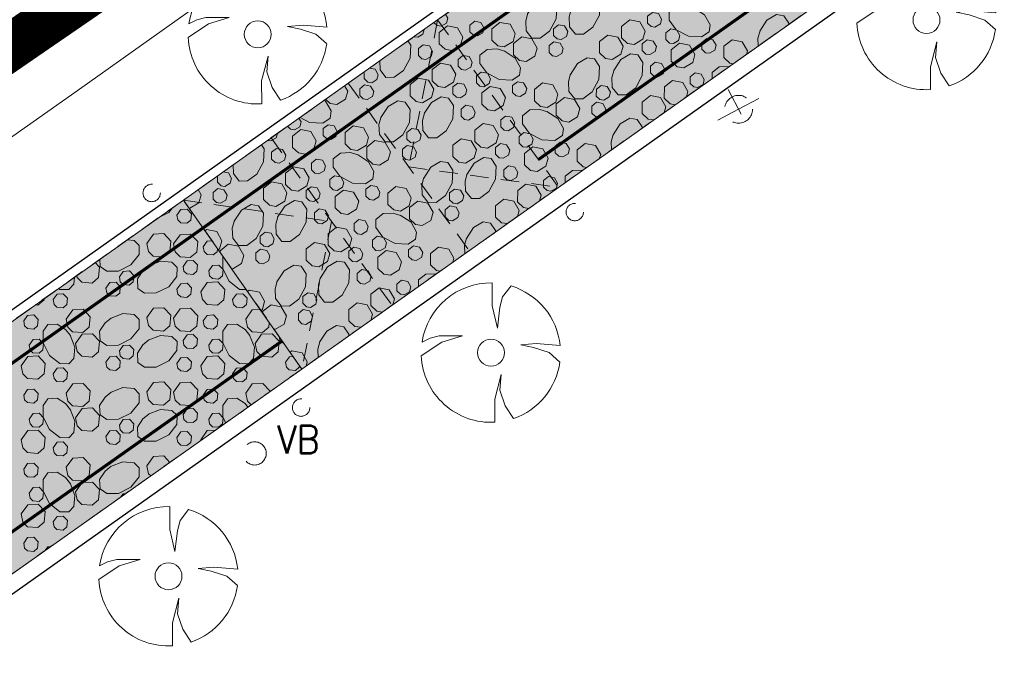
# Model space of a CAD drawing. Header units: metres. Extents: x 148425 to 149111, y 486065 to 486671.
# Tile 60 of 81: x 148771 to 148803, y 486490 to 486511. Entities that reach past the tile are written whole.
import ezdxf

# ---------------------------------------------------------------- set-up
doc = ezdxf.new("R2010")
doc.units = ezdxf.units.M
doc.header["$MEASUREMENT"] = 0
doc.linetypes.add('1-3 (0.10)', pattern=[4, 1, -3])
doc.linetypes.add('DGN Style 2', pattern=[1, 0.6, -0.4])
for name, color, linetype, lineweight in [('BWR-best-situatie', 2, 'Continuous', 13), ('BWR-nieuw-belijning-1-3 streep dik 100', 51, '1-3 (0.10)', 0), ('BWR-verw-drain ø 80', 60, 'drainagew', 30), ('BWR-verw-situatie', 214, 'DGN Style 2', 13), ('TOP-L-topo objecten punt', 7, 'Continuous', 0), ('TOP-L-topo objecten vlak', 7, 'Continuous', 0), ('WVB-alg-onderhoek', 7, 'Continuous', 30), ('WVB-alg-werkgrens', 6, 'Continuous', 53), ('WVB-pen-dik 013', 1, 'Continuous', 0), ('WVB-raster-20%', 254, 'Continuous', 30)]:
    doc.layers.add(name, color=color, linetype=linetype, lineweight=lineweight)
doc.styles.add('Style-STANDARD', font='STANDARD.shx')
doc.styles.add('Style-WORKING', font='WORKING.shx')
doc.linetypes.add('drainagew', pattern='A,2.1,["V",Style-WORKING,S=0.700002,R=0,X=-0.228,Y=-0.367],2.9,-0.32,0.02,-0.32,0.4,-0.32,0.05,-0.32', length=6.75)

# ---------------------------------------------------------------- blocks, each defined once
blk = doc.blocks.new('10_1')
at = {"color": 0, "linetype": 'ByBlock', "lineweight": -2}
blk.add_circle((0, 0), 0.125, dxfattribs=at)
blk = doc.blocks.new('14_1')
at = {"color": 0, "linetype": 'ByBlock', "lineweight": -2}
blk.add_circle((0, 0), 0.25, dxfattribs=at)
at = {"color": 0, "linetype": 'ByBlock', "lineweight": -2, "style": 'Style-STANDARD'}
blk.add_text('VB', height=0.6, dxfattribs=at).set_placement((0.483, 0))
blk = doc.blocks.new('VMAST')
at = {"layer": 'BWR-verw-situatie'}
for p, q in [((0, 0), (0, 0.497)), ((-0.484, 0), (0.466, 0.001)), ((0, 0), (0, -0.503))]:
    blk.add_line(p, q, dxfattribs=at)
blk.add_circle((0, 0), 0.3, dxfattribs=at)
blk = doc.blocks.new('BBOOM')
at = {"layer": 'BWR-best-situatie'}
for p, q in [((0.016, 0.603), (0.016, 0.9)), ((0.016, 0.804), (0.016, 0.871)), ((0.26, 0.861), (0.15, 0.72)), ((0.15, 0.72), (0.116, 0.586)), ((0.083, 0.318), (0.016, 0.603)), ((0.116, 0.586), (0.083, 0.318)), ((-0.9, -0.042), (-0.637, 0.135)), ((-0.787, 0.185), (-0.89, 0.134)), ((-0.67, 0.217), (-0.787, 0.185)), ((-0.368, 0.218), (-0.67, 0.217)), ((-0.637, 0.135), (-0.368, 0.218)), ((0.384, 0.1), (0.586, 0.117)), ((0.551, 0.067), (0.384, 0.1)), ((0.752, 0), (0.551, 0.067)), ((0.586, 0.117), (0.895, 0.092)), ((0.89, -0.121), (0.752, 0)), ((0.133, -0.283), (0.05, -0.603)), ((0.116, -0.484), (0.133, -0.283)), ((0.184, -0.685), (0.116, -0.484)), ((0.05, -0.603), (0.051, -0.899)), ((0.293, -0.851), (0.184, -0.685))]:
    blk.add_line(p, q, dxfattribs=at)
blk.add_circle((0, 0), 0.174, dxfattribs=at)
for start, end in [(88.9495, 171.4867), (5.8447, 73.1614), (182.6375, 273.2485), (289.0687, 352.197)]:
    blk.add_arc((-0.001, 0), 0.9, start, end, dxfattribs=at)

msp = doc.modelspace()

# ---------------------------------------------------------------- hatches: boundary and pattern name
at = {"layer": 'WVB-raster-20%', "linetype": 'Continuous', "lineweight": 0}
msp.add_hatch(color=256, dxfattribs=at).paths.add_polyline_path([(148881.41, 486571.474), (148877.61, 486576.856), (148876.778, 486576.267), (148876.59, 486576.134), (148873.345, 486573.845), (148819.821, 486536.01), (148814.821, 486532.476), (148784.362, 486510.962), (148776.146, 486505.143), (148779.979, 486499.688), (148788.271, 486505.553), (148826.535, 486532.613), (148869.871, 486563.316)], flags=0)
at = {"layer": 'WVB-raster-20%', "linetype": 'Continuous', "lineweight": 0, "extrusion": (0, 0, -1)}
msp.add_hatch(color=256, dxfattribs=at).paths.add_polyline_path([(-148723.258, 486459.625), (-148646.865, 486405.505), (-148624.391, 486389.62), (-148595.939, 486369.446), (-148586.714, 486362.906), (-148578.585, 486357.139), (-148574.733, 486362.601), (-148582.888, 486368.373), (-148585.308, 486370.084), (-148594.025, 486376.245), (-148619.855, 486394.503), (-148643.007, 486410.889), (-148714.113, 486461.228), (-148776.146, 486505.143), (-148779.979, 486499.688)], flags=0)

# ---------------------------------------------------------------- linework, layer by layer
at = {"layer": 'BWR-nieuw-belijning-1-3 streep dik 100', "color": 7, "const_width": 0.1, "flags": 128}
for points in [[(148878.207, 486576.011), (148785.01, 486510.066)], [(148880.77, 486572.381), (148869.23, 486564.222), (148825.894, 486533.519), (148787.63, 486506.459)], [(148785.01, 486510.066), (148583.53, 486367.456)], [(148779.339, 486500.595), (148722.617, 486460.531), (148646.224, 486406.411), (148623.75, 486390.526), (148595.297, 486370.351)]]:
    msp.add_lwpolyline(points, dxfattribs=at)
at = {"layer": 'BWR-verw-drain ø 80', "ltscale": 2.5, "flags": 128}
msp.add_lwpolyline([(148881.706, 486571.055), (148858.77, 486554.809), (148806.123, 486517.537), (148596.266, 486369.117)], dxfattribs=at)
at = {"layer": 'BWR-verw-drain ø 80', "linetype": 'drainagew', "ltscale": 2.5, "flags": 128}
msp.add_lwpolyline([(148591.935, 486375.24), (148606.478, 486385.525), (148659.79, 486423.23), (148687.475, 486442.81), (148740.134, 486480.053), (148771.197, 486502.022), (148807.002, 486527.345), (148824.546, 486539.759), (148843.43, 486553.135)], dxfattribs=at)
at = {"layer": 'BWR-verw-situatie'}
for p, q in [((148788.271, 486505.553), (148881.414, 486571.47)), ((148784.362, 486510.962), (148783.429, 486506.213)), ((148783.429, 486506.213), (148788.271, 486505.553)), ((148776.146, 486505.143), (148780.935, 486504.446)), ((148780.935, 486504.446), (148779.979, 486499.688))]:
    msp.add_line(p, q, dxfattribs=at)
at = {"layer": 'BWR-verw-situatie', "flags": 128}
for points in [[(148819.821, 486536.01), (148814.821, 486532.476), (148784.362, 486510.962)], [(148784.362, 486510.962), (148776.146, 486505.143)], [(148784.362, 486510.962), (148788.271, 486505.553)], [(148781.475, 486508.917), (148785.384, 486503.508)], [(148778.981, 486507.151), (148782.89, 486501.742)], [(148779.979, 486499.688), (148788.271, 486505.553)], [(148776.146, 486505.143), (148714.113, 486461.228), (148663.164, 486425.159)], [(148779.979, 486499.688), (148776.146, 486505.143)], [(148595.939, 486369.446), (148624.391, 486389.62), (148646.865, 486405.505), (148723.258, 486459.625), (148779.979, 486499.688)]]:
    msp.add_lwpolyline(points, dxfattribs=at)
at = {"layer": 'TOP-L-topo objecten vlak', "color": 7, "linetype": 'Continuous', "lineweight": 0, "flags": 128}
msp.add_lwpolyline([(148561.572, 486359.011), (148606.959, 486391.275), (148607.131, 486391.41), (148607.29, 486391.56), (148607.434, 486391.725), (148607.561, 486391.903), (148607.671, 486392.092), (148607.763, 486392.29), (148608.4, 486393.852), (148611.373, 486401.149), (148636.681, 486419.076), (148642.66, 486423.588), (148663.562, 486431.459), (148707.941, 486463.068), (148772.716, 486508.666), (148817.273, 486540.292)], dxfattribs=at)
at = {"layer": 'WVB-alg-onderhoek', "lineweight": 40, "ltscale": 500}
msp.add_3dface([(148601.941, 486074.385), (149104.348, 486429.086), (148938.821, 486663.542), (148436.414, 486308.842)], dxfattribs=at)
at = {"layer": 'WVB-alg-werkgrens', "linetype": 'Continuous', "ltscale": 2.5, "const_width": 1.5, "flags": 128}
msp.add_lwpolyline([(148933.417, 486497.811), (148874.414, 486581.384), (148538.89, 486351.023), (148526.845, 486327.911), (148530.985, 486325.229), (148531.106, 486326.817), (148532.707, 486327.686), (148532.626, 486326.155), (148530.985, 486325.229), (148539.247, 486319.878), (148535.438, 486309.432), (148532.522, 486299.181), (148531.73, 486286.904), (148532.07, 486275.415), (148533.054, 486268.785), (148534.125, 486264.381), (148536.125, 486258.311), (148550.85, 486226.663)], close=True, dxfattribs=at)
at = {"layer": 'WVB-pen-dik 013'}
for p, q in [((148781.989, 486509.064), (148781.991, 486509.282)), ((148777.249, 486505.718), (148777.25, 486505.925)), ((148776.712, 486497.381), (148776.709, 486497.4))]:
    msp.add_line(p, q, dxfattribs=at)
at = {"layer": 'WVB-pen-dik 013', "flags": 128}
for points in [[(148787.271, 486511.153), (148787.501, 486511.508), (148787.816, 486511.691), (148788.05, 486511.654), (148788.214, 486511.412), (148788.192, 486510.989), (148787.978, 486510.594), (148787.674, 486510.37), (148787.411, 486510.371), (148787.222, 486510.608), (148787.207, 486510.928), (148787.28, 486511.172)], [(148788.672, 486511.28), (148788.904, 486511.636), (148789.217, 486511.817), (148789.453, 486511.782), (148789.614, 486511.541), (148789.595, 486511.117), (148789.382, 486510.722), (148789.074, 486510.498), (148788.812, 486510.497), (148788.622, 486510.736), (148788.61, 486511.055), (148788.681, 486511.298)], [(148792.629, 486511.349), (148792.984, 486511.12), (148793.164, 486510.803), (148793.132, 486510.572), (148792.89, 486510.408), (148792.467, 486510.43), (148792.069, 486510.642), (148791.848, 486510.948), (148791.848, 486511.211), (148792.083, 486511.399), (148792.403, 486511.413), (148792.647, 486511.341)], [(148784.618, 486511.143), (148784.691, 486511.015), (148784.65, 486510.857), (148784.48, 486510.756), (148784.35, 486510.774), (148784.243, 486510.878)], [(148790.306, 486510.383), (148790.308, 486510.748), (148790.57, 486510.958), (148790.9, 486510.894), (148791.066, 486510.598), (148790.996, 486510.337), (148790.714, 486510.166), (148790.499, 486510.201), (148790.306, 486510.383)], [(148791.143, 486510.857), (148791.144, 486511.078), (148791.3, 486511.204), (148791.498, 486511.166), (148791.598, 486510.985), (148791.558, 486510.829), (148791.385, 486510.728), (148791.257, 486510.748), (148791.143, 486510.857)], [(148794.771, 486510.591), (148795.001, 486510.946), (148795.316, 486511.129), (148795.55, 486511.092), (148795.714, 486510.85), (148795.713, 486510.816)], [(148783.929, 486510.655), (148783.887, 486510.502), (148783.717, 486510.401), (148783.595, 486510.418)], [(148784.413, 486510.191), (148784.411, 486510.557), (148784.677, 486510.766), (148785.005, 486510.701), (148785.173, 486510.406), (148785.103, 486510.146), (148784.817, 486509.974), (148784.602, 486510.01), (148784.413, 486510.191)], [(148785.403, 486510.575), (148785.403, 486510.795), (148785.561, 486510.919), (148785.759, 486510.881), (148785.859, 486510.704), (148785.818, 486510.546), (148785.648, 486510.445), (148785.518, 486510.464), (148785.403, 486510.575)], [(148786.11, 486510.306), (148786.112, 486510.672), (148786.374, 486510.881), (148786.704, 486510.817), (148786.87, 486510.521), (148786.8, 486510.261), (148786.517, 486510.089), (148786.303, 486510.124), (148786.11, 486510.306)], [(148788.109, 486510.457), (148788.111, 486510.675), (148788.267, 486510.801), (148788.465, 486510.763), (148788.565, 486510.582), (148788.522, 486510.427), (148788.352, 486510.325), (148788.224, 486510.345), (148788.109, 486510.457)], [(148791.735, 486510.323), (148791.735, 486510.544), (148791.893, 486510.667), (148792.091, 486510.63), (148792.191, 486510.453), (148792.149, 486510.295), (148791.979, 486510.193), (148791.85, 486510.212), (148791.735, 486510.323)], [(148786.816, 486509.834), (148786.815, 486510.201), (148787.078, 486510.408), (148787.408, 486510.344), (148787.576, 486510.05), (148787.506, 486509.789), (148787.22, 486509.618), (148787.005, 486509.653), (148786.816, 486509.834)], [(148789.594, 486509.896), (148789.593, 486510.262), (148789.859, 486510.471), (148790.186, 486510.405), (148790.354, 486510.111), (148790.284, 486509.85), (148789.998, 486509.679), (148789.784, 486509.714), (148789.594, 486509.896)], [(148790.976, 486509.968), (148790.972, 486510.189), (148791.132, 486510.314), (148791.33, 486510.276), (148791.43, 486510.096), (148791.387, 486509.94), (148791.217, 486509.838), (148791.087, 486509.857), (148790.976, 486509.968)], [(148792.903, 486510.013), (148792.903, 486510.233), (148793.061, 486510.357), (148793.259, 486510.319), (148793.359, 486510.142), (148793.317, 486509.984), (148793.147, 486509.882), (148793.018, 486509.901), (148792.903, 486510.013)], [(148793.61, 486509.744), (148793.612, 486510.109), (148793.874, 486510.319), (148794.204, 486510.255), (148794.37, 486509.959), (148794.339, 486509.844)], [(148794.719, 486510.113), (148794.707, 486510.365), (148794.78, 486510.609)], [(148783.404, 486510.284), (148783.494, 486510.149), (148783.475, 486509.725), (148783.262, 486509.329), (148782.954, 486509.106), (148782.692, 486509.105), (148782.502, 486509.344), (148782.491, 486509.637)], [(148783.739, 486509.81), (148783.739, 486510.031), (148783.896, 486510.157), (148784.094, 486510.119), (148784.193, 486509.938), (148784.154, 486509.782), (148783.98, 486509.681), (148783.853, 486509.701), (148783.739, 486509.81)], [(148786.509, 486509.957), (148786.864, 486509.728), (148787.044, 486509.411), (148787.012, 486509.18), (148786.77, 486509.015), (148786.347, 486509.038), (148785.949, 486509.25), (148785.728, 486509.556), (148785.728, 486509.819), (148785.963, 486510.007), (148786.283, 486510.021), (148786.527, 486509.949)], [(148787.964, 486509.907), (148787.964, 486510.128), (148788.121, 486510.254), (148788.318, 486510.212), (148788.418, 486510.035), (148788.379, 486509.879), (148788.205, 486509.778), (148788.078, 486509.798), (148787.964, 486509.907)], [(148791.913, 486509.629), (148791.911, 486509.995), (148792.177, 486510.204), (148792.505, 486510.139), (148792.673, 486509.844), (148792.603, 486509.583), (148792.317, 486509.412), (148792.102, 486509.447), (148791.913, 486509.629)], [(148785.023, 486509.465), (148785.023, 486509.686), (148785.18, 486509.811), (148785.378, 486509.774), (148785.478, 486509.593), (148785.438, 486509.437), (148785.265, 486509.336), (148785.137, 486509.356), (148785.023, 486509.465)], [(148788.651, 486509.199), (148788.881, 486509.554), (148789.196, 486509.736), (148789.43, 486509.7), (148789.594, 486509.458), (148789.572, 486509.035), (148789.358, 486508.639), (148789.054, 486508.416), (148788.791, 486508.416), (148788.602, 486508.653), (148788.587, 486508.973), (148788.66, 486509.217)], [(148790.052, 486509.325), (148790.284, 486509.682), (148790.597, 486509.863), (148790.833, 486509.827), (148790.994, 486509.586), (148790.975, 486509.163), (148790.761, 486508.767), (148790.454, 486508.544), (148790.192, 486508.542), (148790.002, 486508.781), (148789.99, 486509.101), (148790.061, 486509.343)], [(148793.913, 486509.543), (148793.803, 486509.561), (148793.61, 486509.744)], [(148782.164, 486509.405), (148782.345, 486509.371), (148782.445, 486509.19), (148782.402, 486509.035), (148782.232, 486508.933), (148782.104, 486508.953), (148781.989, 486509.064)], [(148784.186, 486508.991), (148784.188, 486509.356), (148784.45, 486509.566), (148784.78, 486509.502), (148784.946, 486509.206), (148784.876, 486508.945), (148784.594, 486508.773), (148784.379, 486508.809), (148784.186, 486508.991)], [(148791.239, 486509.248), (148791.239, 486509.469), (148791.395, 486509.594), (148791.593, 486509.556), (148791.693, 486509.376), (148791.654, 486509.22), (148791.48, 486509.119), (148791.353, 486509.139), (148791.239, 486509.248)], [(148793.228, 486509.058), (148793.228, 486509.257), (148793.463, 486509.444), (148793.783, 486509.459), (148793.791, 486509.457)], [(148783.474, 486508.503), (148783.473, 486508.87), (148783.738, 486509.079), (148784.066, 486509.013), (148784.234, 486508.719), (148784.164, 486508.458), (148783.878, 486508.287), (148783.664, 486508.322), (148783.474, 486508.503)], [(148785.615, 486508.931), (148785.615, 486509.152), (148785.772, 486509.275), (148785.97, 486509.238), (148786.071, 486509.061), (148786.029, 486508.903), (148785.859, 486508.801), (148785.73, 486508.82), (148785.615, 486508.931)], [(148792.523, 486508.903), (148792.523, 486509.124), (148792.68, 486509.249), (148792.878, 486509.211), (148792.977, 486509.031), (148792.938, 486508.875), (148792.764, 486508.773), (148792.637, 486508.794), (148792.523, 486508.903)], [(148781.356, 486508.833), (148781.456, 486508.658), (148781.386, 486508.397), (148781.1, 486508.226), (148780.885, 486508.261), (148780.742, 486508.398)], [(148781.844, 486508.515), (148781.844, 486508.736), (148782.001, 486508.862), (148782.198, 486508.82), (148782.298, 486508.643), (148782.259, 486508.487), (148782.085, 486508.386), (148781.958, 486508.406), (148781.844, 486508.515)], [(148784.855, 486508.576), (148784.852, 486508.797), (148785.012, 486508.922), (148785.21, 486508.884), (148785.31, 486508.704), (148785.267, 486508.548), (148785.097, 486508.446), (148784.967, 486508.465), (148784.855, 486508.576)], [(148785.793, 486508.237), (148785.791, 486508.603), (148786.057, 486508.812), (148786.385, 486508.746), (148786.553, 486508.452), (148786.483, 486508.191), (148786.197, 486508.02), (148785.982, 486508.055), (148785.793, 486508.237)], [(148786.783, 486508.62), (148786.783, 486508.841), (148786.941, 486508.965), (148787.139, 486508.927), (148787.239, 486508.75), (148787.197, 486508.592), (148787.027, 486508.49), (148786.898, 486508.509), (148786.783, 486508.62)], [(148787.49, 486508.351), (148787.492, 486508.717), (148787.754, 486508.927), (148788.084, 486508.863), (148788.25, 486508.567), (148788.18, 486508.306), (148787.897, 486508.134), (148787.682, 486508.169), (148787.49, 486508.351)], [(148789.489, 486508.502), (148789.491, 486508.721), (148789.647, 486508.846), (148789.845, 486508.808), (148789.945, 486508.628), (148789.902, 486508.472), (148789.732, 486508.371), (148789.604, 486508.391), (148789.489, 486508.502)], [(148791.686, 486508.428), (148791.688, 486508.794), (148791.95, 486509.003), (148792.28, 486508.939), (148792.446, 486508.644), (148792.4, 486508.473)], [(148783.932, 486507.933), (148784.164, 486508.29), (148784.477, 486508.471), (148784.713, 486508.435), (148784.874, 486508.194), (148784.855, 486507.77), (148784.641, 486507.375), (148784.334, 486507.152), (148784.072, 486507.15), (148783.881, 486507.389), (148783.87, 486507.709), (148783.941, 486507.951)], [(148788.196, 486507.88), (148788.194, 486508.246), (148788.458, 486508.454), (148788.788, 486508.39), (148788.956, 486508.095), (148788.886, 486507.835), (148788.6, 486507.663), (148788.385, 486507.698), (148788.196, 486507.88)], [(148790.974, 486507.941), (148790.973, 486508.307), (148791.238, 486508.516), (148791.566, 486508.451), (148791.734, 486508.156), (148791.683, 486507.966)], [(148792.042, 486508.22), (148791.879, 486508.246), (148791.686, 486508.428)], [(148780.697, 486508.366), (148780.744, 486508.335), (148780.924, 486508.019), (148780.892, 486507.788), (148780.65, 486507.623), (148780.227, 486507.646), (148779.915, 486507.812)], [(148782.531, 486507.807), (148782.761, 486508.162), (148783.076, 486508.344), (148783.31, 486508.308), (148783.474, 486508.066), (148783.452, 486507.643), (148783.238, 486507.247), (148782.934, 486507.023), (148782.67, 486507.024), (148782.482, 486507.261), (148782.467, 486507.581), (148782.539, 486507.825)], [(148785.119, 486507.856), (148785.119, 486508.077), (148785.275, 486508.202), (148785.473, 486508.164), (148785.573, 486507.984), (148785.534, 486507.827), (148785.36, 486507.726), (148785.233, 486507.747), (148785.119, 486507.856)], [(148789.344, 486507.953), (148789.344, 486508.174), (148789.5, 486508.299), (148789.698, 486508.258), (148789.798, 486508.081), (148789.759, 486507.925), (148789.585, 486507.823), (148789.458, 486507.844), (148789.344, 486507.953)], [(148779.882, 486507.789), (148779.951, 486507.668), (148779.909, 486507.511), (148779.739, 486507.409), (148779.61, 486507.428), (148779.509, 486507.525)], [(148786.403, 486507.511), (148786.403, 486507.731), (148786.56, 486507.857), (148786.758, 486507.819), (148786.857, 486507.639), (148786.818, 486507.482), (148786.644, 486507.381), (148786.517, 486507.402), (148786.403, 486507.511)], [(148787.889, 486508.003), (148788.244, 486507.773), (148788.424, 486507.457), (148788.392, 486507.226), (148788.15, 486507.061), (148787.727, 486507.084), (148787.329, 486507.296), (148787.107, 486507.601), (148787.108, 486507.865), (148787.343, 486508.052), (148787.663, 486508.067), (148787.907, 486507.994)], [(148790.031, 486507.244), (148790.261, 486507.599), (148790.576, 486507.782), (148790.81, 486507.745), (148790.974, 486507.503), (148790.972, 486507.463)], [(148791.348, 486507.729), (148791.164, 486507.76), (148790.974, 486507.941)], [(148780.663, 486507.228), (148780.663, 486507.449), (148780.82, 486507.572), (148781.018, 486507.535), (148781.119, 486507.358), (148781.077, 486507.2), (148780.907, 486507.098), (148780.778, 486507.117), (148780.663, 486507.228)], [(148781.37, 486506.959), (148781.372, 486507.325), (148781.634, 486507.535), (148781.964, 486507.471), (148782.13, 486507.175), (148782.06, 486506.914), (148781.777, 486506.742), (148781.562, 486506.777), (148781.37, 486506.959)], [(148783.369, 486507.11), (148783.371, 486507.328), (148783.527, 486507.454), (148783.725, 486507.416), (148783.825, 486507.236), (148783.782, 486507.08), (148783.612, 486506.978), (148783.484, 486506.999), (148783.369, 486507.11)], [(148785.566, 486507.036), (148785.568, 486507.402), (148785.83, 486507.611), (148786.16, 486507.547), (148786.326, 486507.251), (148786.256, 486506.991), (148785.973, 486506.819), (148785.759, 486506.854), (148785.566, 486507.036)], [(148779.185, 486507.296), (148779.147, 486507.156), (148778.977, 486507.054), (148778.867, 486507.07)], [(148779.673, 486506.845), (148779.671, 486507.211), (148779.937, 486507.42), (148780.264, 486507.354), (148780.433, 486507.06), (148780.363, 486506.799), (148780.077, 486506.628), (148779.862, 486506.663), (148779.673, 486506.845)], [(148784.854, 486506.549), (148784.853, 486506.915), (148785.118, 486507.124), (148785.446, 486507.059), (148785.614, 486506.764), (148785.544, 486506.504), (148785.258, 486506.332), (148785.044, 486506.367), (148784.854, 486506.549)], [(148786.994, 486506.977), (148786.995, 486507.197), (148787.152, 486507.321), (148787.35, 486507.283), (148787.451, 486507.106), (148787.409, 486506.948), (148787.239, 486506.847), (148787.11, 486506.865), (148786.994, 486506.977)], [(148789.979, 486506.761), (148789.967, 486507.019), (148790.039, 486507.263)], [(148778.669, 486506.93), (148778.754, 486506.802), (148778.735, 486506.378), (148778.521, 486505.983), (148778.214, 486505.76), (148777.952, 486505.758), (148777.761, 486505.997), (148777.751, 486506.28)], [(148778.999, 486506.464), (148778.999, 486506.684), (148779.155, 486506.81), (148779.353, 486506.772), (148779.453, 486506.592), (148779.414, 486506.435), (148779.24, 486506.334), (148779.113, 486506.355), (148778.999, 486506.464)], [(148782.076, 486506.488), (148782.074, 486506.854), (148782.338, 486507.062), (148782.668, 486506.998), (148782.836, 486506.703), (148782.766, 486506.443), (148782.48, 486506.271), (148782.265, 486506.306), (148782.076, 486506.488)], [(148783.224, 486506.561), (148783.224, 486506.781), (148783.38, 486506.907), (148783.578, 486506.866), (148783.678, 486506.689), (148783.639, 486506.532), (148783.465, 486506.431), (148783.338, 486506.452), (148783.224, 486506.561)], [(148786.235, 486506.621), (148786.232, 486506.843), (148786.392, 486506.967), (148786.59, 486506.93), (148786.69, 486506.749), (148786.647, 486506.593), (148786.477, 486506.492), (148786.347, 486506.511), (148786.235, 486506.621)], [(148787.173, 486506.282), (148787.171, 486506.648), (148787.437, 486506.857), (148787.764, 486506.792), (148787.933, 486506.497), (148787.862, 486506.237), (148787.576, 486506.066), (148787.362, 486506.101), (148787.173, 486506.282)], [(148788.162, 486506.666), (148788.163, 486506.887), (148788.32, 486507.01), (148788.518, 486506.972), (148788.619, 486506.795), (148788.577, 486506.637), (148788.407, 486506.536), (148788.278, 486506.555), (148788.162, 486506.666)], [(148788.87, 486506.397), (148788.872, 486506.763), (148789.134, 486506.972), (148789.463, 486506.908), (148789.63, 486506.612), (148789.597, 486506.491)], [(148781.769, 486506.611), (148782.124, 486506.381), (148782.304, 486506.065), (148782.272, 486505.833), (148782.03, 486505.669), (148781.607, 486505.692), (148781.209, 486505.904), (148780.987, 486506.209), (148780.988, 486506.473), (148781.223, 486506.66), (148781.543, 486506.675), (148781.787, 486506.602)], [(148785.312, 486505.979), (148785.544, 486506.335), (148785.857, 486506.516), (148786.093, 486506.481), (148786.254, 486506.24), (148786.235, 486505.816), (148786.021, 486505.42), (148785.714, 486505.197), (148785.452, 486505.196), (148785.261, 486505.435), (148785.25, 486505.754), (148785.321, 486505.997)], [(148779.446, 486505.644), (148779.448, 486506.01), (148779.71, 486506.219), (148780.04, 486506.155), (148780.206, 486505.859), (148780.136, 486505.599), (148779.853, 486505.427), (148779.639, 486505.462), (148779.446, 486505.644)], [(148780.283, 486506.119), (148780.283, 486506.339), (148780.439, 486506.465), (148780.637, 486506.427), (148780.737, 486506.247), (148780.698, 486506.09), (148780.524, 486505.989), (148780.397, 486506.009), (148780.283, 486506.119)], [(148783.911, 486505.852), (148784.141, 486506.207), (148784.455, 486506.39), (148784.69, 486506.353), (148784.854, 486506.111), (148784.831, 486505.688), (148784.618, 486505.293), (148784.314, 486505.069), (148784.05, 486505.07), (148783.862, 486505.307), (148783.847, 486505.627), (148783.919, 486505.871)], [(148786.499, 486505.901), (148786.499, 486506.122), (148786.655, 486506.248), (148786.853, 486506.21), (148786.953, 486506.029), (148786.914, 486505.873), (148786.74, 486505.772), (148786.613, 486505.792), (148786.499, 486505.901)], [(148789.18, 486506.196), (148789.062, 486506.215), (148788.87, 486506.397)], [(148777.436, 486506.056), (148777.605, 486506.024), (148777.704, 486505.844), (148777.661, 486505.688), (148777.491, 486505.586), (148777.364, 486505.606), (148777.249, 486505.718)], [(148780.874, 486505.585), (148780.875, 486505.805), (148781.032, 486505.929), (148781.23, 486505.891), (148781.331, 486505.714), (148781.289, 486505.556), (148781.119, 486505.454), (148780.99, 486505.473), (148780.874, 486505.585)], [(148787.783, 486505.556), (148787.783, 486505.777), (148787.939, 486505.903), (148788.137, 486505.865), (148788.237, 486505.684), (148788.198, 486505.528), (148788.024, 486505.427), (148787.897, 486505.447), (148787.783, 486505.556)], [(148788.487, 486505.706), (148788.488, 486505.91), (148788.723, 486506.098), (148789.043, 486506.112), (148789.056, 486506.108)], [(148778.734, 486505.157), (148778.733, 486505.523), (148778.998, 486505.732), (148779.326, 486505.667), (148779.494, 486505.372), (148779.424, 486505.112), (148779.138, 486504.94), (148778.924, 486504.975), (148778.734, 486505.157)], [(148780.115, 486505.229), (148780.112, 486505.45), (148780.272, 486505.575), (148780.47, 486505.538), (148780.57, 486505.357), (148780.527, 486505.201), (148780.357, 486505.1), (148780.227, 486505.118), (148780.115, 486505.229)], [(148782.042, 486505.274), (148782.043, 486505.494), (148782.2, 486505.618), (148782.398, 486505.58), (148782.499, 486505.403), (148782.457, 486505.245), (148782.287, 486505.144), (148782.158, 486505.162), (148782.042, 486505.274)], [(148782.749, 486505.005), (148782.751, 486505.37), (148783.014, 486505.58), (148783.343, 486505.516), (148783.509, 486505.22), (148783.439, 486504.96), (148783.157, 486504.788), (148782.942, 486504.823), (148782.749, 486505.005)], [(148786.946, 486505.082), (148786.948, 486505.447), (148787.21, 486505.657), (148787.54, 486505.593), (148787.706, 486505.297), (148787.658, 486505.12)], [(148776.62, 486505.479), (148776.716, 486505.311), (148776.646, 486505.05), (148776.36, 486504.879), (148776.328, 486504.884)], [(148777.104, 486505.169), (148777.104, 486505.389), (148777.26, 486505.515), (148777.458, 486505.474), (148777.558, 486505.297), (148777.519, 486505.14), (148777.345, 486505.039), (148777.218, 486505.059), (148777.104, 486505.169)], [(148781.052, 486504.89), (148781.051, 486505.256), (148781.317, 486505.465), (148781.644, 486505.4), (148781.812, 486505.105), (148781.742, 486504.845), (148781.456, 486504.673), (148781.242, 486504.709), (148781.052, 486504.89)], [(148784.749, 486505.155), (148784.75, 486505.374), (148784.907, 486505.5), (148785.105, 486505.462), (148785.204, 486505.281), (148785.161, 486505.126), (148784.991, 486505.024), (148784.864, 486505.044), (148784.749, 486505.155)], [(148775.796, 486504.895), (148775.674, 486504.738), (148775.337, 486504.57)], [(148777.791, 486504.46), (148778.021, 486504.815), (148778.335, 486504.998), (148778.569, 486504.961), (148778.734, 486504.719), (148778.711, 486504.296), (148778.498, 486503.901), (148778.194, 486503.677), (148777.93, 486503.677), (148777.742, 486503.914), (148777.727, 486504.234), (148777.799, 486504.479)], [(148779.192, 486504.587), (148779.424, 486504.943), (148779.737, 486505.124), (148779.973, 486505.089), (148780.134, 486504.848), (148780.115, 486504.424), (148779.901, 486504.028), (148779.594, 486503.805), (148779.331, 486503.804), (148779.141, 486504.043), (148779.13, 486504.362), (148779.2, 486504.605)], [(148783.456, 486504.533), (148783.454, 486504.9), (148783.718, 486505.107), (148784.048, 486505.043), (148784.216, 486504.749), (148784.146, 486504.488), (148783.86, 486504.317), (148783.645, 486504.352), (148783.456, 486504.533)], [(148784.604, 486504.606), (148784.604, 486504.827), (148784.76, 486504.953), (148784.958, 486504.911), (148785.058, 486504.734), (148785.019, 486504.578), (148784.845, 486504.477), (148784.718, 486504.497), (148784.604, 486504.606)], [(148786.234, 486504.595), (148786.233, 486504.961), (148786.498, 486505.17), (148786.826, 486505.104), (148786.994, 486504.81), (148786.941, 486504.612)], [(148787.308, 486504.872), (148787.139, 486504.9), (148786.946, 486505.082)], [(148775.939, 486504.655), (148776.066, 486504.835), (148776.266, 486504.848), (148776.406, 486504.703), (148776.384, 486504.498), (148776.261, 486504.393), (148776.061, 486504.41), (148775.969, 486504.5), (148775.939, 486504.655)], [(148780.379, 486504.509), (148780.379, 486504.73), (148780.535, 486504.855), (148780.733, 486504.818), (148780.833, 486504.637), (148780.794, 486504.481), (148780.62, 486504.38), (148780.493, 486504.4), (148780.379, 486504.509)], [(148783.149, 486504.656), (148783.504, 486504.426), (148783.684, 486504.11), (148783.651, 486503.879), (148783.41, 486503.714), (148782.987, 486503.737), (148782.589, 486503.949), (148782.367, 486504.255), (148782.368, 486504.518), (148782.603, 486504.705), (148782.923, 486504.72), (148783.167, 486504.648)], [(148786.615, 486504.382), (148786.423, 486504.413), (148786.234, 486504.595)], [(148780.826, 486503.69), (148780.828, 486504.055), (148781.09, 486504.265), (148781.42, 486504.201), (148781.586, 486503.905), (148781.516, 486503.644), (148781.233, 486503.472), (148781.019, 486503.508), (148780.826, 486503.69)], [(148781.663, 486504.164), (148781.663, 486504.385), (148781.819, 486504.51), (148782.017, 486504.473), (148782.117, 486504.292), (148782.078, 486504.136), (148781.904, 486504.035), (148781.777, 486504.055), (148781.663, 486504.164)], [(148785.291, 486503.898), (148785.52, 486504.253), (148785.835, 486504.435), (148786.069, 486504.399), (148786.234, 486504.157), (148786.232, 486504.111)], [(148774.969, 486503.74), (148775.179, 486504.04), (148775.516, 486504.058), (148775.746, 486503.815), (148775.714, 486503.478), (148775.506, 486503.305), (148775.174, 486503.33), (148775.019, 486503.483), (148774.969, 486503.74)], [(148775.831, 486503.728), (148776.044, 486504.025), (148776.379, 486504.045), (148776.611, 486503.803), (148776.576, 486503.465), (148776.369, 486503.293), (148776.039, 486503.315), (148775.884, 486503.468), (148775.831, 486503.728)], [(148776.845, 486504.149), (148776.894, 486504.188), (148777.223, 486504.124), (148777.389, 486503.828), (148777.319, 486503.567), (148777.273, 486503.539)], [(148778.629, 486503.763), (148778.63, 486503.982), (148778.787, 486504.107), (148778.984, 486504.07), (148779.084, 486503.889), (148779.041, 486503.733), (148778.871, 486503.632), (148778.744, 486503.652), (148778.629, 486503.763)], [(148782.254, 486503.63), (148782.255, 486503.851), (148782.412, 486503.974), (148782.61, 486503.936), (148782.711, 486503.759), (148782.669, 486503.602), (148782.499, 486503.5), (148782.37, 486503.519), (148782.254, 486503.63)], [(148774.333, 486503.86), (148774.551, 486503.84), (148774.721, 486503.675), (148774.716, 486503.383), (148774.454, 486503.05), (148774.051, 486502.85), (148773.674, 486502.843), (148773.459, 486502.995), (148773.445, 486503.231)], [(148776.789, 486503.633), (148776.916, 486503.813), (148777.074, 486503.822)], [(148777.245, 486503.579), (148777.234, 486503.475), (148777.111, 486503.37), (148776.911, 486503.388), (148776.819, 486503.478), (148776.789, 486503.633)], [(148777.334, 486503.452), (148777.334, 486503.507), (148777.598, 486503.715), (148777.928, 486503.651), (148778.096, 486503.357), (148778.026, 486503.096), (148777.74, 486502.925), (148777.7, 486502.931)], [(148780.114, 486503.202), (148780.113, 486503.569), (148780.378, 486503.778), (148780.706, 486503.712), (148780.874, 486503.418), (148780.804, 486503.157), (148780.518, 486502.986), (148780.303, 486503.021), (148780.114, 486503.202)], [(148781.495, 486503.275), (148781.492, 486503.496), (148781.652, 486503.621), (148781.85, 486503.583), (148781.95, 486503.403), (148781.907, 486503.247), (148781.737, 486503.145), (148781.607, 486503.164), (148781.495, 486503.275)], [(148783.422, 486503.319), (148783.423, 486503.54), (148783.58, 486503.663), (148783.778, 486503.626), (148783.879, 486503.449), (148783.837, 486503.291), (148783.667, 486503.189), (148783.538, 486503.208), (148783.422, 486503.319)], [(148784.129, 486503.05), (148784.131, 486503.416), (148784.393, 486503.626), (148784.723, 486503.562), (148784.889, 486503.266), (148784.855, 486503.137)], [(148785.239, 486503.408), (148785.227, 486503.672), (148785.299, 486503.916)], [(148778.176, 486502.254), (148777.956, 486502.258), (148777.624, 486502.52), (148777.421, 486502.923), (148777.416, 486503.3), (148777.429, 486503.318)], [(148778.484, 486503.214), (148778.484, 486503.435), (148778.64, 486503.56), (148778.838, 486503.519), (148778.938, 486503.342), (148778.899, 486503.186), (148778.725, 486503.085), (148778.598, 486503.105), (148778.484, 486503.214)], [(148782.432, 486502.936), (148782.431, 486503.302), (148782.696, 486503.511), (148783.024, 486503.445), (148783.192, 486503.151), (148783.122, 486502.89), (148782.836, 486502.719), (148782.622, 486502.754), (148782.432, 486502.936)], [(148773.297, 486503.126), (148773.441, 486502.975), (148773.409, 486502.638), (148773.201, 486502.465), (148772.869, 486502.49), (148772.714, 486502.643), (148772.702, 486502.705)], [(148775.014, 486503.01), (148775.409, 486503.168), (148775.769, 486503.135), (148775.941, 486502.97), (148775.934, 486502.68), (148775.674, 486502.345), (148775.271, 486502.145), (148774.891, 486502.14), (148774.676, 486502.29), (148774.659, 486502.595), (148774.834, 486502.863), (148775.031, 486503.02)], [(148776.139, 486503.003), (148776.264, 486503.185), (148776.466, 486503.195), (148776.606, 486503.05), (148776.584, 486502.845), (148776.459, 486502.743), (148776.261, 486502.758), (148776.166, 486502.848), (148776.139, 486503.003)], [(148776.964, 486502.855), (148777.091, 486503.035), (148777.291, 486503.045), (148777.431, 486502.9), (148777.411, 486502.698), (148777.286, 486502.593), (148777.089, 486502.608), (148776.994, 486502.698), (148776.964, 486502.855)], [(148779.171, 486502.506), (148779.4, 486502.861), (148779.715, 486503.043), (148779.949, 486503.007), (148780.114, 486502.765), (148780.091, 486502.342), (148779.878, 486501.946), (148779.574, 486501.722), (148779.31, 486501.723), (148779.121, 486501.96), (148779.107, 486502.28), (148779.179, 486502.524)], [(148780.572, 486502.632), (148780.804, 486502.988), (148781.116, 486503.17), (148781.353, 486503.134), (148781.514, 486502.893), (148781.495, 486502.469), (148781.281, 486502.074), (148780.974, 486501.851), (148780.711, 486501.849), (148780.521, 486502.088), (148780.51, 486502.408), (148780.58, 486502.65)], [(148784.446, 486502.848), (148784.322, 486502.868), (148784.129, 486503.05)], [(148774.079, 486502.663), (148774.206, 486502.84), (148774.406, 486502.853), (148774.546, 486502.708), (148774.524, 486502.503), (148774.399, 486502.4), (148774.201, 486502.415), (148774.109, 486502.505), (148774.079, 486502.663)], [(148781.759, 486502.555), (148781.759, 486502.775), (148781.915, 486502.901), (148782.113, 486502.863), (148782.213, 486502.683), (148782.173, 486502.526), (148782, 486502.425), (148781.872, 486502.446), (148781.759, 486502.555)], [(148783.747, 486502.353), (148783.748, 486502.564), (148783.983, 486502.751), (148784.303, 486502.766), (148784.322, 486502.76)], [(148772.628, 486502.653), (148772.606, 486502.423), (148772.446, 486502.253), (148772.154, 486502.258), (148772.114, 486502.289)], [(148773.644, 486502.298), (148773.771, 486502.478), (148773.971, 486502.49), (148774.109, 486502.343), (148774.089, 486502.14), (148773.966, 486502.035), (148773.766, 486502.053), (148773.674, 486502.143), (148773.644, 486502.298)], [(148775.939, 486502.263), (148776.066, 486502.443), (148776.266, 486502.455), (148776.406, 486502.31), (148776.384, 486502.105), (148776.261, 486502), (148776.061, 486502.018), (148775.969, 486502.108), (148775.939, 486502.263)], [(148776.709, 486502.185), (148776.919, 486502.485), (148777.256, 486502.503), (148777.486, 486502.26), (148777.454, 486501.923), (148777.246, 486501.75), (148776.914, 486501.775), (148776.759, 486501.928), (148776.709, 486502.185)], [(148783.043, 486502.21), (148783.043, 486502.43), (148783.199, 486502.556), (148783.397, 486502.518), (148783.497, 486502.338), (148783.458, 486502.181), (148783.284, 486502.08), (148783.157, 486502.1), (148783.043, 486502.21)], [(148771.936, 486501.928), (148772.064, 486502.108), (148772.264, 486502.118), (148772.404, 486501.973), (148772.384, 486501.77), (148772.259, 486501.665), (148772.061, 486501.68), (148771.966, 486501.77), (148771.936, 486501.928)], [(148777.739, 486501.928), (148777.866, 486502.108), (148778.066, 486502.118), (148778.206, 486501.973), (148778.186, 486501.77), (148778.061, 486501.665), (148777.864, 486501.68), (148777.769, 486501.77), (148777.739, 486501.928)], [(148778.22, 486502.191), (148778.273, 486502.233), (148778.603, 486502.169), (148778.769, 486501.874), (148778.699, 486501.613), (148778.648, 486501.582)], [(148780.008, 486501.809), (148780.01, 486502.027), (148780.166, 486502.153), (148780.364, 486502.115), (148780.464, 486501.935), (148780.421, 486501.779), (148780.251, 486501.677), (148780.124, 486501.698), (148780.008, 486501.809)], [(148782.206, 486501.735), (148782.208, 486502.101), (148782.47, 486502.31), (148782.8, 486502.246), (148782.966, 486501.95), (148782.916, 486501.765)], [(148771.655, 486501.964), (148771.651, 486501.923), (148771.444, 486501.75), (148771.362, 486501.756)], [(148778.714, 486501.488), (148778.714, 486501.553), (148778.978, 486501.76), (148779.307, 486501.696), (148779.475, 486501.402), (148779.405, 486501.141), (148779.119, 486500.97), (148779.073, 486500.978)], [(148781.494, 486501.248), (148781.492, 486501.614), (148781.758, 486501.823), (148782.086, 486501.758), (148782.254, 486501.463), (148782.199, 486501.258)], [(148782.575, 486501.524), (148782.399, 486501.553), (148782.206, 486501.735)], [(148770.986, 486501.24), (148771.114, 486501.42), (148771.314, 486501.433), (148771.454, 486501.288), (148771.431, 486501.083), (148771.309, 486500.978), (148771.109, 486500.995), (148771.016, 486501.085), (148770.986, 486501.24)], [(148772.359, 486501.3), (148772.571, 486501.598), (148772.906, 486501.618), (148773.139, 486501.375), (148773.104, 486501.038), (148772.896, 486500.865), (148772.566, 486500.888), (148772.411, 486501.04), (148772.359, 486501.3)], [(148773.796, 486501.323), (148774.189, 486501.48), (148774.551, 486501.448), (148774.721, 486501.283), (148774.716, 486500.99), (148774.454, 486500.658), (148774.051, 486500.458), (148773.674, 486500.45), (148773.459, 486500.603), (148773.441, 486500.905), (148773.614, 486501.175), (148773.814, 486501.333)], [(148774.969, 486501.348), (148775.179, 486501.648), (148775.516, 486501.665), (148775.746, 486501.423), (148775.714, 486501.085), (148775.506, 486500.913), (148775.174, 486500.938), (148775.019, 486501.09), (148774.969, 486501.348)], [(148775.831, 486501.335), (148776.044, 486501.633), (148776.379, 486501.653), (148776.611, 486501.41), (148776.576, 486501.073), (148776.369, 486500.9), (148776.039, 486500.923), (148775.884, 486501.075), (148775.831, 486501.335)], [(148776.789, 486501.24), (148776.916, 486501.42), (148777.116, 486501.433), (148777.256, 486501.288), (148777.234, 486501.083), (148777.111, 486500.978), (148776.911, 486500.995), (148776.819, 486501.085), (148776.789, 486501.24)], [(148778.161, 486501.3), (148778.374, 486501.598), (148778.627, 486501.613)], [(148779.864, 486501.26), (148779.864, 486501.48), (148780.02, 486501.606), (148780.217, 486501.565), (148780.318, 486501.388), (148780.278, 486501.231), (148780.105, 486501.13), (148779.977, 486501.15), (148779.864, 486501.26)], [(148772.484, 486500.785), (148772.641, 486500.393), (148772.606, 486500.03), (148772.446, 486499.86), (148772.154, 486499.865), (148771.821, 486500.128), (148771.619, 486500.53), (148771.614, 486500.908), (148771.766, 486501.123), (148772.066, 486501.14), (148772.336, 486500.968), (148772.494, 486500.768)], [(148778.286, 486500.785), (148778.444, 486500.393), (148778.409, 486500.03), (148778.249, 486499.86), (148777.956, 486499.865), (148777.624, 486500.128), (148777.421, 486500.53), (148777.416, 486500.908), (148777.569, 486501.123), (148777.869, 486501.14), (148778.139, 486500.968), (148778.296, 486500.768)], [(148778.922, 486501.192), (148778.906, 486501.038), (148778.699, 486500.865), (148778.369, 486500.888), (148778.214, 486501.04), (148778.161, 486501.3)], [(148780.55, 486500.551), (148780.78, 486500.906), (148781.095, 486501.089), (148781.329, 486501.052), (148781.494, 486500.81), (148781.491, 486500.757)], [(148781.882, 486501.034), (148781.683, 486501.066), (148781.494, 486501.248)], [(148772.664, 486500.508), (148772.874, 486500.808), (148773.209, 486500.825), (148773.441, 486500.583), (148773.409, 486500.245), (148773.201, 486500.073), (148772.869, 486500.098), (148772.714, 486500.25), (148772.664, 486500.508)], [(148775.014, 486500.618), (148775.409, 486500.775), (148775.769, 486500.743), (148775.941, 486500.578), (148775.934, 486500.288), (148775.674, 486499.953), (148775.271, 486499.753), (148774.891, 486499.748), (148774.676, 486499.898), (148774.659, 486500.203), (148774.834, 486500.47), (148775.031, 486500.628)], [(148776.139, 486500.61), (148776.264, 486500.793), (148776.466, 486500.803), (148776.606, 486500.658), (148776.584, 486500.453), (148776.459, 486500.35), (148776.261, 486500.365), (148776.166, 486500.455), (148776.139, 486500.61)], [(148778.466, 486500.508), (148778.676, 486500.808), (148779.011, 486500.825), (148779.244, 486500.583), (148779.211, 486500.245), (148779.004, 486500.073), (148778.671, 486500.098), (148778.516, 486500.25), (148778.466, 486500.508)], [(148771.161, 486500.463), (148771.289, 486500.643), (148771.489, 486500.653), (148771.629, 486500.508), (148771.609, 486500.305), (148771.484, 486500.2), (148771.286, 486500.215), (148771.191, 486500.305), (148771.161, 486500.463)], [(148774.079, 486500.27), (148774.206, 486500.448), (148774.406, 486500.46), (148774.546, 486500.315), (148774.524, 486500.11), (148774.399, 486500.008), (148774.201, 486500.023), (148774.109, 486500.113), (148774.079, 486500.27)], [(148776.964, 486500.463), (148777.091, 486500.643), (148777.291, 486500.653), (148777.431, 486500.508), (148777.411, 486500.305), (148777.286, 486500.2), (148777.089, 486500.215), (148776.994, 486500.305), (148776.964, 486500.463)], [(148779.411, 486500.496), (148779.261, 486500.603), (148779.254, 486500.719)], [(148780.499, 486500.056), (148780.486, 486500.326), (148780.559, 486500.57)], [(148779.596, 486500.233), (148779.653, 486500.279), (148779.983, 486500.215), (148780.149, 486499.919), (148780.112, 486499.782)], [(148770.906, 486499.793), (148771.116, 486500.093), (148771.454, 486500.11), (148771.684, 486499.868), (148771.651, 486499.53), (148771.444, 486499.358), (148771.111, 486499.383), (148770.956, 486499.535), (148770.906, 486499.793)], [(148773.644, 486499.905), (148773.771, 486500.085), (148773.971, 486500.098), (148774.109, 486499.95), (148774.089, 486499.748), (148773.966, 486499.643), (148773.766, 486499.66), (148773.674, 486499.75), (148773.644, 486499.905)], [(148775.939, 486499.87), (148776.066, 486500.05), (148776.266, 486500.063), (148776.406, 486499.918), (148776.384, 486499.713), (148776.261, 486499.608), (148776.061, 486499.625), (148775.969, 486499.715), (148775.939, 486499.87)], [(148776.709, 486499.793), (148776.919, 486500.093), (148777.256, 486500.11), (148777.486, 486499.868), (148777.454, 486499.53), (148777.246, 486499.358), (148776.914, 486499.383), (148776.759, 486499.535), (148776.709, 486499.793)], [(148779.446, 486499.905), (148779.574, 486500.085), (148779.695, 486500.093)], [(148779.897, 486499.805), (148779.891, 486499.748), (148779.769, 486499.643), (148779.569, 486499.66), (148779.476, 486499.75), (148779.446, 486499.905)], [(148771.936, 486499.535), (148772.064, 486499.715), (148772.264, 486499.725), (148772.404, 486499.58), (148772.384, 486499.378), (148772.259, 486499.273), (148772.061, 486499.288), (148771.966, 486499.378), (148771.936, 486499.535)], [(148777.739, 486499.535), (148777.866, 486499.715), (148778.066, 486499.725), (148778.206, 486499.58), (148778.186, 486499.378), (148778.061, 486499.273), (148777.864, 486499.288), (148777.769, 486499.378), (148777.739, 486499.535)], [(148772.359, 486498.908), (148772.571, 486499.205), (148772.906, 486499.225), (148773.139, 486498.983), (148773.104, 486498.645), (148772.896, 486498.473), (148772.566, 486498.495), (148772.411, 486498.648), (148772.359, 486498.908)], [(148774.969, 486498.955), (148775.179, 486499.255), (148775.516, 486499.273), (148775.746, 486499.03), (148775.714, 486498.693), (148775.506, 486498.52), (148775.174, 486498.545), (148775.019, 486498.698), (148774.969, 486498.955)], [(148775.831, 486498.943), (148776.044, 486499.24), (148776.379, 486499.26), (148776.611, 486499.018), (148776.576, 486498.68), (148776.369, 486498.508), (148776.039, 486498.53), (148775.884, 486498.683), (148775.831, 486498.943)], [(148778.161, 486498.908), (148778.374, 486499.205), (148778.709, 486499.225), (148778.941, 486498.983), (148778.938, 486498.953)], [(148770.986, 486498.848), (148771.114, 486499.028), (148771.314, 486499.04), (148771.454, 486498.895), (148771.431, 486498.69), (148771.309, 486498.585), (148771.109, 486498.603), (148771.016, 486498.693), (148770.986, 486498.848)], [(148773.796, 486498.93), (148774.189, 486499.088), (148774.551, 486499.055), (148774.721, 486498.89), (148774.716, 486498.598), (148774.454, 486498.265), (148774.051, 486498.065), (148773.674, 486498.058), (148773.459, 486498.21), (148773.441, 486498.513), (148773.614, 486498.783), (148773.814, 486498.94)], [(148776.789, 486498.848), (148776.916, 486499.028), (148777.116, 486499.04), (148777.256, 486498.895), (148777.234, 486498.69), (148777.111, 486498.585), (148776.911, 486498.603), (148776.819, 486498.693), (148776.789, 486498.848)], [(148778.336, 486498.527), (148778.214, 486498.648), (148778.161, 486498.908)], [(148772.484, 486498.393), (148772.641, 486498), (148772.606, 486497.638), (148772.446, 486497.468), (148772.154, 486497.473), (148771.821, 486497.735), (148771.619, 486498.138), (148771.614, 486498.515), (148771.766, 486498.73), (148772.066, 486498.748), (148772.336, 486498.575), (148772.494, 486498.375)], [(148777.516, 486497.949), (148777.421, 486498.138), (148777.416, 486498.515), (148777.569, 486498.73), (148777.869, 486498.748), (148778.139, 486498.575), (148778.233, 486498.455)], [(148771.161, 486498.07), (148771.289, 486498.25), (148771.489, 486498.26), (148771.629, 486498.115), (148771.609, 486497.913), (148771.484, 486497.808), (148771.286, 486497.823), (148771.191, 486497.913), (148771.161, 486498.07)], [(148772.664, 486498.115), (148772.874, 486498.415), (148773.209, 486498.433), (148773.441, 486498.19), (148773.409, 486497.853), (148773.201, 486497.68), (148772.869, 486497.705), (148772.714, 486497.858), (148772.664, 486498.115)], [(148775.014, 486498.225), (148775.409, 486498.383), (148775.769, 486498.35), (148775.941, 486498.185), (148775.934, 486497.895), (148775.674, 486497.56), (148775.271, 486497.36), (148774.891, 486497.355), (148774.676, 486497.505), (148774.659, 486497.81), (148774.834, 486498.078), (148775.031, 486498.235)], [(148776.139, 486498.218), (148776.264, 486498.4), (148776.466, 486498.41), (148776.606, 486498.265), (148776.584, 486498.06), (148776.459, 486497.958), (148776.261, 486497.973), (148776.166, 486498.063), (148776.139, 486498.218)], [(148776.964, 486498.07), (148777.091, 486498.25), (148777.291, 486498.26), (148777.431, 486498.115), (148777.411, 486497.913), (148777.286, 486497.808), (148777.089, 486497.823), (148776.994, 486497.913), (148776.964, 486498.07)], [(148774.079, 486497.878), (148774.206, 486498.055), (148774.406, 486498.068), (148774.546, 486497.923), (148774.524, 486497.718), (148774.399, 486497.615), (148774.201, 486497.63), (148774.109, 486497.72), (148774.079, 486497.878)], [(148770.906, 486497.4), (148771.116, 486497.7), (148771.454, 486497.718), (148771.684, 486497.475), (148771.651, 486497.138), (148771.444, 486496.965), (148771.111, 486496.99), (148770.956, 486497.143), (148770.906, 486497.4)], [(148773.644, 486497.513), (148773.771, 486497.693), (148773.971, 486497.705), (148774.109, 486497.558), (148774.089, 486497.355), (148773.966, 486497.25), (148773.766, 486497.268), (148773.674, 486497.358), (148773.644, 486497.513)], [(148775.939, 486497.478), (148776.066, 486497.658), (148776.266, 486497.67), (148776.406, 486497.525), (148776.384, 486497.32), (148776.261, 486497.215), (148776.061, 486497.233), (148775.969, 486497.323), (148775.939, 486497.478)], [(148776.709, 486497.4), (148776.919, 486497.7), (148777.184, 486497.714)], [(148771.936, 486497.143), (148772.064, 486497.323), (148772.264, 486497.333), (148772.404, 486497.188), (148772.384, 486496.985), (148772.259, 486496.88), (148772.061, 486496.895), (148771.966, 486496.985), (148771.936, 486497.143)], [(148770.986, 486496.455), (148771.114, 486496.635), (148771.314, 486496.648), (148771.454, 486496.503), (148771.431, 486496.298), (148771.309, 486496.193), (148771.109, 486496.21), (148771.016, 486496.3), (148770.986, 486496.455)], [(148772.359, 486496.515), (148772.571, 486496.813), (148772.906, 486496.833), (148773.139, 486496.59), (148773.104, 486496.253), (148772.896, 486496.08), (148772.566, 486496.103), (148772.411, 486496.255), (148772.359, 486496.515)], [(148773.796, 486496.538), (148774.189, 486496.695), (148774.551, 486496.663), (148774.721, 486496.498), (148774.716, 486496.205), (148774.454, 486495.873), (148774.051, 486495.673), (148773.674, 486495.665), (148773.459, 486495.818), (148773.441, 486496.12), (148773.614, 486496.39), (148773.814, 486496.548)], [(148774.969, 486496.563), (148775.179, 486496.863), (148775.516, 486496.88), (148775.712, 486496.674)], [(148772.484, 486496), (148772.641, 486495.608), (148772.606, 486495.245), (148772.446, 486495.075), (148772.154, 486495.08), (148771.821, 486495.343), (148771.619, 486495.745), (148771.614, 486496.123), (148771.766, 486496.338), (148772.066, 486496.355), (148772.336, 486496.183), (148772.494, 486495.983)], [(148775.09, 486496.235), (148775.019, 486496.305), (148774.969, 486496.563)], [(148772.664, 486495.723), (148772.874, 486496.023), (148773.209, 486496.04), (148773.441, 486495.798), (148773.409, 486495.46), (148773.201, 486495.288), (148772.869, 486495.313), (148772.714, 486495.465), (148772.664, 486495.723)], [(148771.161, 486495.678), (148771.289, 486495.858), (148771.489, 486495.868), (148771.629, 486495.723), (148771.609, 486495.52), (148771.484, 486495.415), (148771.286, 486495.43), (148771.191, 486495.52), (148771.161, 486495.678)], [(148774.13, 486495.557), (148774.206, 486495.663), (148774.287, 486495.668)], [(148770.906, 486495.008), (148771.116, 486495.308), (148771.454, 486495.325), (148771.684, 486495.083), (148771.651, 486494.745), (148771.444, 486494.573), (148771.111, 486494.598), (148770.956, 486494.75), (148770.906, 486495.008)], [(148771.936, 486494.75), (148772.064, 486494.93), (148772.264, 486494.94), (148772.404, 486494.795), (148772.384, 486494.593), (148772.259, 486494.488), (148772.061, 486494.503), (148771.966, 486494.593), (148771.936, 486494.75)], [(148770.986, 486494.063), (148771.114, 486494.243), (148771.314, 486494.255), (148771.454, 486494.11), (148771.431, 486493.905), (148771.309, 486493.8), (148771.109, 486493.818), (148771.016, 486493.908), (148770.986, 486494.063)], [(148771.684, 486493.829), (148771.766, 486493.945), (148771.856, 486493.95)]]:
    msp.add_lwpolyline(points, dxfattribs=at)
at = {"layer": 'WVB-raster-20%', "linetype": 'Continuous', "lineweight": 0, "flags": 128}
for points in [[(148881.41, 486571.474), (148877.61, 486576.856), (148876.778, 486576.267), (148876.59, 486576.134), (148873.345, 486573.845), (148819.821, 486536.01), (148814.821, 486532.476), (148784.362, 486510.962), (148776.146, 486505.143), (148779.979, 486499.688), (148788.271, 486505.553), (148826.535, 486532.613), (148869.871, 486563.316)], [(148723.258, 486459.625), (148646.865, 486405.505), (148624.391, 486389.62), (148595.939, 486369.446), (148586.714, 486362.906), (148578.585, 486357.139), (148574.733, 486362.601), (148582.888, 486368.373), (148585.308, 486370.084), (148594.025, 486376.245), (148619.855, 486394.503), (148643.007, 486410.889), (148714.113, 486461.228), (148776.146, 486505.143), (148779.979, 486499.688)]]:
    msp.add_lwpolyline(points, close=True, dxfattribs=at)

# ---------------------------------------------------------------- block references
at = {"layer": 'BWR-verw-situatie', "xscale": 1.5, "yscale": 1.5, "zscale": 1.5, "rotation": 297.7892850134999}
msp.add_blockref('VMAST', (148794.085, 486508.073), dxfattribs=at)
at = {"layer": 'BWR-verw-situatie', "linetype": 'DGN Style 2', "xscale": 2.25, "yscale": 2.25, "zscale": 1.5}
for p in [(148775.122, 486505.371), (148788.793, 486504.755), (148779.949, 486498.441)]:
    msp.add_blockref('10_1', p, dxfattribs=at)
at = {"layer": 'BWR-verw-situatie', "xscale": 1.5, "yscale": 1.5, "zscale": 1.5}
msp.add_blockref('14_1', (148778.449, 486496.963), dxfattribs=at)
at = {"layer": 'TOP-L-topo objecten punt', "color": 7, "linetype": 'Continuous', "lineweight": 0, "xscale": 2.5, "yscale": 2.5, "zscale": 2.5}
for p in [(148800.158, 486510.956), (148778.551, 486510.495), (148786.085, 486500.217), (148775.666, 486492.998)]:
    msp.add_blockref('BBOOM', p, dxfattribs=at)

doc.saveas('drawing.dxf')
